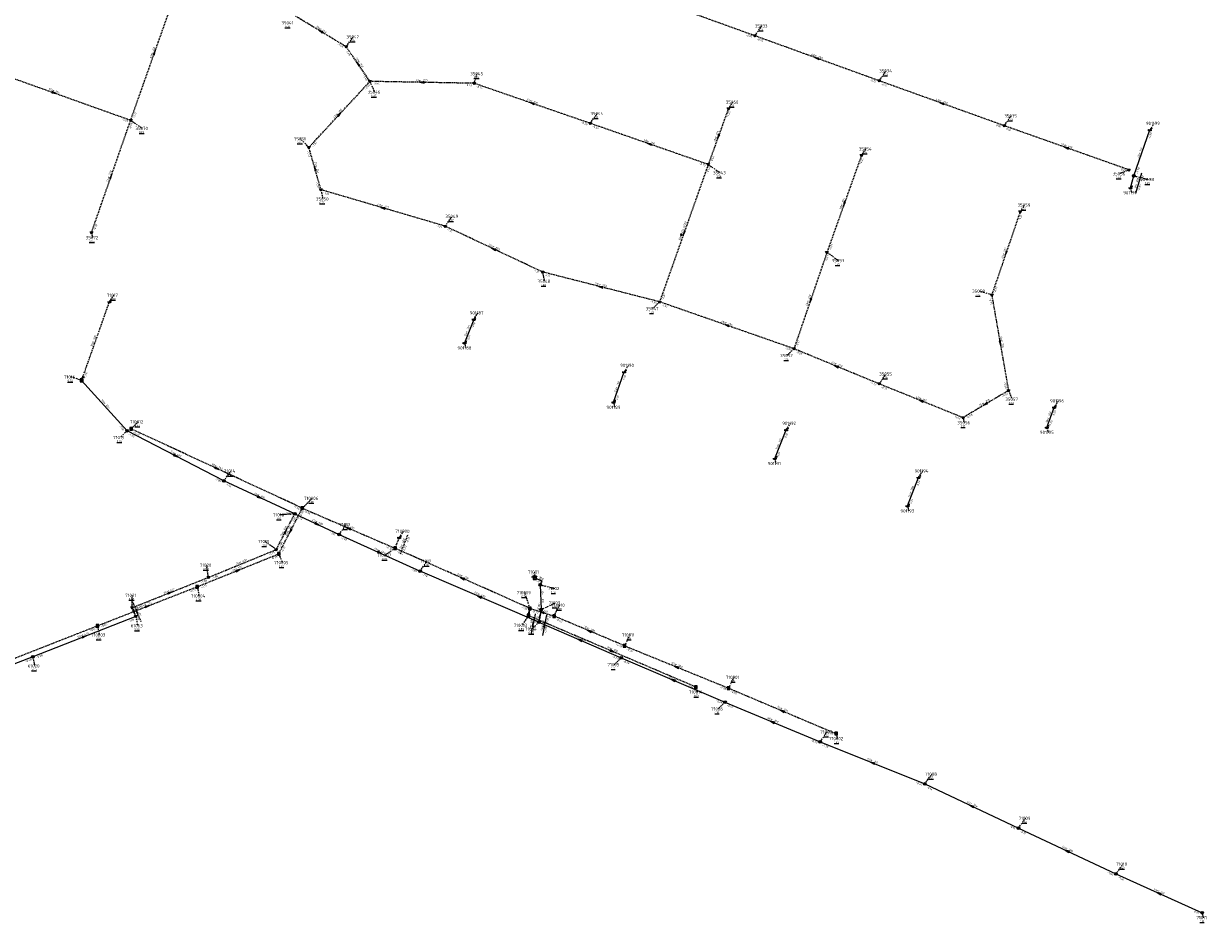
# Model space of a CAD drawing. Extents: x 188323 to 208361, y 565368 to 574910.
# Tile 35 of 256: x 199972 to 200525, y 566611 to 567030. Entities that reach past the tile are written whole.
import ezdxf

# ---------------------------------------------------------------- set-up
doc = ezdxf.new("R2010")
doc.units = 0
for name, pattern in [('BORDER', [1.75, 0.5, -0.25, 0.5, -0.25, 0, -0.25]), ('DASHDOT', [1, 0.5, -0.25, 0, -0.25]), ('DASHED', [0.75, 0.5, -0.25])]:
    doc.linetypes.add(name, pattern=pattern)
doc.layers.get('0').update_dxf_attribs({"linetype": 'CONTINUOUS'})
for name, color, linetype in [('RIO-AFM', 7, 'CONTINUOUS'), ('RIO-BOK', 7, 'CONTINUOUS'), ('RIO-DET', 7, 'CONTINUOUS'), ('RIO-KNP', 7, 'CONTINUOUS'), ('RIO-KNR', 7, 'CONTINUOUS'), ('RIO-LAG', 7, 'CONTINUOUS'), ('RIO-LAG_0B', 7, 'CONTINUOUS'), ('RIO-LAG_1B', 7, 'DASHED'), ('RIO-LAG_2B', 7, 'DASHED'), ('RIO-LAG_4', 7, 'BORDER'), ('RIO-LEN', 7, 'CONTINUOUS'), ('RIO-MVD', 1, 'CONTINUOUS'), ('RIO-VRB', 6, 'DASHDOT'), ('RIO-VRH', 7, 'CONTINUOUS')]:
    doc.layers.add(name, color=color, linetype=linetype)
doc.styles.add('RIO-TXT', font='isocp.shx')

# ---------------------------------------------------------------- blocks, each defined once
blk = doc.blocks.new('L_VHR')
blk.add_lwpolyline([(-0.5, 0), (0.5, 0), (-0.5, 0.15), (-0.5, -0.15), (0.5, 0)])
blk = doc.blocks.new('L_VKT')
blk.add_line((0.3, 0.95), (-0.3, -0.05))
blk.add_lwpolyline([(0.3, 0.15), (0.3, 0.75), (-0.3, 0.75), (-0.3, 0.15)], close=True)
blk = doc.blocks.new('K_IPD')
blk.add_lwpolyline([(-0.496027, 0.307994), (0.503973, 0.307994), (0.003973, -0.558031)], close=True)
blk.add_solid([(-0.496027, 0.307994), (0.503973, 0.307994), (0.003973, -0.558031)])
at = {"style": 'RIO-TXT', "flags": 1}
blk.add_attdef('KNOOPNAAM', (2, 2), '', height=1, dxfattribs=at)
blk = doc.blocks.new('K_IPG')
blk.add_circle((0, 0), 0.5)
for points in [[(0, 0), (-0.5, 0), (-0.433013, 0.25)], [(0, 0), (-0.433013, -0.25), (-0.5, 0)], [(0, 0), (-0.433013, 0.25), (-0.25, 0.433013)], [(0, 0), (-0.25, -0.433013), (-0.433013, -0.25)], [(0, 0), (-0.25, 0.433013), (0, 0.5)], [(0, 0), (0, -0.5), (-0.25, -0.433013)], [(0, 0), (0, 0.5), (0.25, 0.433013)], [(0, 0), (0.25, 0.433013), (0.433013, 0.25)], [(0, 0), (0.433013, 0.25), (0.5, 0)], [(0, 0), (0.5, 0), (0.433013, -0.25)], [(0, 0), (0.433013, -0.25), (0.25, -0.433013)], [(0, 0), (0.25, -0.433013), (0, -0.5)]]:
    blk.add_solid(points)
at = {"style": 'RIO-TXT', "flags": 1}
blk.add_attdef('KNOOPNAAM', (2, 2), '', height=1, dxfattribs=at)
blk = doc.blocks.new('K_IPR')
blk.add_lwpolyline([(-0.5, -0.5), (0.5, -0.5), (0.5, 0.5), (-0.5, 0.5)], close=True)
blk.add_solid([(-0.5, 0.5), (0.5, 0.5), (-0.5, -0.5), (0.5, -0.5)])
at = {"style": 'RIO-TXT', "flags": 1}
blk.add_attdef('KNOOPNAAM', (2, 2), '', height=1, dxfattribs=at)
blk = doc.blocks.new('K_UTB')
blk.add_lwpolyline([(0.5, 0.15), (0.5, -0.3), (-0.5, -0.3), (-0.5, 0.15), (-0.45, 0.15), (-0.45, -0.25), (0, -0.25), (0.45, -0.25), (0.45, 0.15)], close=True)
blk.add_lwpolyline([(0.85, 0.6), (0.55, 0.65), (0.614828, 0.459583), (0.850842, 0.598937)])
blk.add_arc((0.85, -0.25), 0.85, 90, 180)
at = {"style": 'RIO-TXT', "flags": 1}
blk.add_attdef('KNOOPNAAM', (2, 2), '', height=1, dxfattribs=at)
blk = doc.blocks.new('K_RGM')
blk.add_lwpolyline([(-0.6, 0.6), (-0.6, -0.6), (0.6, -0.6), (0.6, 0.6)], close=True)
blk.add_solid([(-0.6, 0.6), (0, 0.6), (-0.6, -0.6), (0, -0.6)])
at = {"style": 'RIO-TXT', "flags": 1}
blk.add_attdef('KNOOPNAAM', (2, 2), '', height=1, dxfattribs=at)
blk = doc.blocks.new('K_OVL')
for points in [[(0.6, 0.6), (-0.6, 0.6), (-0.6, -0.6), (0.6, -0.6)], [(1, 1.25), (0.474823, 0.983111), (0.413034, 1.369554)]]:
    blk.add_lwpolyline(points, close=True)
blk.add_arc((0.81571, 0.439293), 0.83139, 77.193131, 168.854604)
blk.add_solid([(-0.6, 0.6), (0.6, 0.6), (-0.6, -0.6), (0.6, -0.6)])
at = {"style": 'RIO-TXT', "flags": 1}
blk.add_attdef('KNOOPNAAM', (2, 2), '', height=1, dxfattribs=at)
blk = doc.blocks.new('979_06______61063_____71021_')
at = {"layer": 'RIO-LAG_2B'}
blk.add_line((0, 0), (-3.795, 9.058), dxfattribs=at)
at = {"layer": 'RIO-VRH', "xscale": 2, "yscale": 2, "zscale": 2, "rotation": 292.7157}
blk.add_blockref('L_VHR', (-1.8975, 4.529), dxfattribs=at)
at = {"layer": 'RIO-AFM', "style": 'RIO-TXT'}
blk.add_text('r 400', height=0.9, rotation=292.7157, dxfattribs=at).set_placement((-1.853, 5.7191))
at = {"layer": 'RIO-BOK', "style": 'RIO-TXT'}
for s, p in [('-1.06', (-4.5449, 7.2258)), ('-1.08', (-2.8747, 3.2417))]:
    blk.add_text(s, height=0.9, rotation=292.7157, dxfattribs=at).set_placement(p)
at = {"layer": 'RIO-LEN', "style": 'RIO-TXT'}
blk.add_text('4m', height=0.9, rotation=292.7157, dxfattribs=at).set_placement((-2.4794, 7.2131))
blk = doc.blocks.new('1068_06______710007____710008_')
at = {"layer": 'RIO-LAG_1B'}
blk.add_line((0, 0), (3.571, 9.148), dxfattribs=at)
at = {"layer": 'RIO-AFM', "style": 'RIO-TXT'}
blk.add_text('r 400', height=0.9, rotation=68.6703, dxfattribs=at).set_placement((0.9269, 3.7497))
at = {"layer": 'RIO-BOK', "style": 'RIO-TXT'}
for p in [(3.384, 4.8192), (1.8132, 0.7949)]:
    blk.add_text('-0.32', height=0.9, rotation=68.6703, dxfattribs=at).set_placement(p)
at = {"layer": 'RIO-LEN', "style": 'RIO-TXT'}
blk.add_text('5m', height=0.9, rotation=68.6703, dxfattribs=at).set_placement((0.3379, 2.2406))
blk = doc.blocks.new('1069_06______710009____710013_')
at = {"layer": 'RIO-LAG_1B'}
blk.add_line((0, 0), (-2.083, -9.598), dxfattribs=at)
at = {"layer": 'RIO-VRH', "xscale": 2, "yscale": 2, "zscale": 2, "rotation": 437.7345}
blk.add_blockref('L_VHR', (-1.0415, -4.799), dxfattribs=at)
at = {"layer": 'RIO-AFM', "style": 'RIO-TXT'}
blk.add_text('r 300', height=0.9, rotation=437.7345, dxfattribs=at).set_placement((-1.7608, -5.7484))
at = {"layer": 'RIO-BOK', "style": 'RIO-TXT'}
for s, p in [('-0.45', (0.4963, -4.3032)), ('-0.25', (-0.4184, -8.5263))]:
    blk.add_text(s, height=0.9, rotation=437.7345, dxfattribs=at).set_placement(p)
at = {"layer": 'RIO-LEN', "style": 'RIO-TXT'}
blk.add_text('3m', height=0.9, rotation=437.7345, dxfattribs=at).set_placement((-2.1037, -7.3317))
blk = doc.blocks.new('1070_06______71003_____71004_')
at = {"layer": 'RIO-LAG_0B'}
blk.add_line((0, 0), (-1.797, -9.656), dxfattribs=at)
at = {"layer": 'RIO-VRH', "xscale": 2, "yscale": 2, "zscale": 2, "rotation": 439.431}
blk.add_blockref('L_VHR', (-0.8985, -4.828), dxfattribs=at)
at = {"layer": 'RIO-AFM', "style": 'RIO-TXT'}
blk.add_text('r 300', height=0.9, rotation=439.431, dxfattribs=at).set_placement((-1.5889, -5.7985))
at = {"layer": 'RIO-BOK', "style": 'RIO-TXT'}
for s, p in [('-1.30', (0.6244, -4.2872)), ('-1.13', (-0.1649, -8.5355))]:
    blk.add_text(s, height=0.9, rotation=439.431, dxfattribs=at).set_placement(p)
at = {"layer": 'RIO-LEN', "style": 'RIO-TXT'}
blk.add_text('6m', height=0.9, rotation=439.431, dxfattribs=at).set_placement((-1.8848, -7.3913))
blk = doc.blocks.new('1361_90______901197____901198_')
at = {"layer": 'RIO-LAG'}
blk.add_line((0, 0), (2.795, 9.414), dxfattribs=at)
at = {"layer": 'RIO-AFM', "style": 'RIO-TXT'}
blk.add_text('r 300', height=0.9, rotation=73.4533, dxfattribs=at).set_placement((0.611, 3.8139))
at = {"layer": 'RIO-BOK', "style": 'RIO-TXT'}
for p in [(2.9703, 5.0846), (1.7406, 0.9433)]:
    blk.add_text('-0.90', height=0.9, rotation=73.4533, dxfattribs=at).set_placement(p)
at = {"layer": 'RIO-LEN', "style": 'RIO-TXT'}
blk.add_text('6m', height=0.9, rotation=73.4533, dxfattribs=at).set_placement((0.1498, 2.261))

msp = doc.modelspace()

# ---------------------------------------------------------------- linework, layer by layer
at = {"layer": 'RIO-LAG'}
for p, q in [((200490.368, 566959.36), (200497.84, 566980.736)), ((200488.704, 566953.728), (200490.368, 566959.36)), ((200182.208, 566892.288), (200177.936, 566881.28)), ((200247.488, 566853.568), (200252.448, 566867.776)), ((200449.776, 566841.856), (200453.12, 566851.2)), ((200322.736, 566827.328), (200328.096, 566840.704)), ((200384.704, 566805.184), (200389.808, 566818.496))]:
    msp.add_line(p, q, dxfattribs=at)
at = {"layer": 'RIO-LAG_0B'}
for p, q in [((200020.4, 566840.32), (199999.2, 566863.808)), ((200065.6, 566816.896), (200020.4, 566840.32)), ((200098.688, 566801.536), (200065.6, 566816.896)), ((200098.688, 566801.536), (200119.392, 566791.872)), ((200119.392, 566791.872), (200157.2, 566774.784)), ((200212.608, 566750.912), (200157.2, 566774.784)), ((200213.296, 566768.384), (200213.696, 566756.8)), ((200024.464, 566753.6), (199976.4, 566734.784)), ((200213.696, 566756.8), (200212.608, 566750.912)), ((200212.608, 566750.912), (200251.104, 566734.272)), ((199976.4, 566734.784), (199927.808, 566715.712)), ((200251.104, 566734.272), (200299.504, 566713.6)), ((200299.504, 566713.6), (200343.904, 566695.104)), ((200343.904, 566695.104), (200392.8, 566675.392)), ((200392.8, 566675.392), (200436.496, 566654.784)), ((200436.496, 566654.784), (200482, 566633.408)), ((200482, 566633.408), (200522.208, 566615.296))]:
    msp.add_line(p, q, dxfattribs=at)
msp.add_lwpolyline([(200210.704, 566771.584), (200213.936, 566770.24), (200213.296, 566768.384)], dxfattribs=at)
at = {"layer": 'RIO-LAG_1B'}
for p, q in [((200102.208, 566804.16), (200022.4, 566841.152)), ((200091.184, 566782.784), (200102.208, 566804.16)), ((200102.208, 566804.16), (200145.552, 566785.408)), ((200145.552, 566785.408), (200147.488, 566790.4)), ((200053.168, 566767.488), (200091.184, 566782.784)), ((200208.48, 566757.376), (200145.552, 566785.408)), ((200006.592, 566749.248), (200053.168, 566767.488)), ((200208.48, 566757.376), (200207.744, 566753.984)), ((200285.952, 566720.64), (200207.744, 566753.984)), ((200208.48, 566757.376), (200219.712, 566753.792)), ((200252.656, 566739.904), (200219.712, 566753.792)), ((199919.968, 566715.328), (200006.592, 566749.248)), ((200252.656, 566739.904), (200301.2, 566720.128)), ((200301.2, 566720.128), (200351.392, 566698.88))]:
    msp.add_line(p, q, dxfattribs=at)
at = {"layer": 'RIO-LAG_2B'}
for p, q in [((200022.096, 566985.28), (200044.4, 567048.32)), ((200313.408, 567024.704), (200262.096, 567043.2)), ((200122.704, 567019.584), (200098.896, 567033.92)), ((200371.392, 567003.712), (200313.408, 567024.704)), ((200133.792, 567003.392), (200122.704, 567019.584)), ((199950.592, 567010.816), (200022.096, 566985.28)), ((200105.296, 566972.608), (200133.792, 567003.392)), ((200182.4, 567002.496), (200133.792, 567003.392)), ((200236.608, 566983.808), (200182.4, 567002.496)), ((200429.792, 566982.72), (200371.392, 567003.712)), ((200301.104, 566990.72), (200291.696, 566964.608)), ((200003.808, 566932.8), (200022.096, 566985.28)), ((200291.696, 566964.608), (200236.608, 566983.808)), ((200488, 566962.112), (200429.792, 566982.72)), ((200110.896, 566952.832), (200105.296, 566972.608)), ((200291.696, 566964.608), (200268.992, 566900.48)), ((200363.2, 566968.832), (200347.104, 566923.584)), ((200168.896, 566935.808), (200110.896, 566952.832)), ((200437.296, 566942.592), (200424, 566903.68)), ((200214.304, 566914.432), (200168.896, 566935.808)), ((200347.104, 566923.584), (200331.696, 566878.592)), ((200268.992, 566900.48), (200214.304, 566914.432)), ((200424, 566903.68), (200431.808, 566859.072)), ((200331.696, 566878.592), (200268.992, 566900.48)), ((200371.392, 566862.208), (200331.696, 566878.592)), ((200410.592, 566846.4), (200371.392, 566862.208)), ((200431.808, 566859.072), (200410.592, 566846.4)), ((200090.064, 566784.832), (200098.688, 566801.536)), ((200058.416, 566771.84), (200090.064, 566784.832)), ((200022.752, 566757.696), (200058.416, 566771.84)), ((200024.464, 566753.6), (200022.752, 566757.696))]:
    msp.add_line(p, q, dxfattribs=at)
at = {"layer": 'RIO-LAG_4'}
msp.add_line((199999.2, 566863.808), (200012.192, 566900.48), dxfattribs=at)
at = {"layer": 'RIO-VRB'}
for p, q in [((200313.4, 567024.7), (200316.6618, 567029.288)), ((200122.7, 567019.6), (200125.9618, 567024.188)), ((200371.4, 567003.7), (200374.6618, 567008.288)), ((200133.8, 567003.4), (200135.8771, 566998.3911)), ((200182.4, 567002.5), (200183.7933, 567007.0294)), ((200301.1, 566990.7), (200303.0764, 566993.7558)), ((200236.6, 566983.8), (200239.8618, 566988.388)), ((200429.8, 566982.7), (200433.0618, 566987.288)), ((200022.1, 566985.3), (200027.5194, 566981.4519)), ((200497.84, 566980.75), (200499.8164, 566983.8058)), ((200105.3, 566972.6), (200101.4115, 566976.5612)), ((200363.2, 566968.8), (200365.1764, 566971.8558)), ((200291.7, 566964.6), (200297.1194, 566960.7519)), ((200488, 566962.1), (200483.6059, 566960.2609)), ((200490.37, 566959.33), (200497.0182, 566957.61)), ((200110.9, 566952.8), (200111.7806, 566948.502)), ((200488.71, 566953.74), (200489.2435, 566951.4116)), ((200437.3, 566942.6), (200439.2764, 566945.6558)), ((200168.9, 566935.8), (200172.1618, 566940.388)), ((200003.8, 566932.8), (200004.3335, 566930.4716)), ((200347.1, 566923.6), (200352.5194, 566919.7519)), ((200214.3, 566914.4), (200215.1806, 566910.102)), ((200012.2, 566900.5), (200014.1764, 566903.5558)), ((200424, 566903.7), (200418.017, 566905.4531)), ((200269, 566900.5), (200265.7394, 566897.311)), ((200182.21, 566892.27), (200184.1864, 566895.3258)), ((200177.94, 566881.3), (200178.4735, 566878.9716)), ((200331.7, 566878.6), (200328.4394, 566875.411)), ((200252.45, 566867.76), (200254.4264, 566870.8158)), ((199999.2, 566863.8), (199994.2018, 566865.3798)), ((200371.4, 566862.2), (200374.6618, 566866.788)), ((200431.8, 566859.1), (200433.5352, 566855.0308)), ((200247.48, 566853.58), (200248.0135, 566851.2516)), ((200453.12, 566851.18), (200455.0964, 566854.2358)), ((200022.4, 566841.14), (200025.5214, 566844.4596)), ((200328.09, 566840.72), (200330.0664, 566843.7758)), ((200410.6, 566846.4), (200411.1335, 566844.0716)), ((200449.78, 566841.87), (200450.3135, 566839.5416)), ((200020.4, 566840.3), (200017.1394, 566837.111)), ((200322.74, 566827.31), (200323.2735, 566824.9816)), ((200065.6, 566816.9), (200068.8618, 566821.488)), ((200389.81, 566818.47), (200391.7864, 566821.5258)), ((200102.2, 566804.14), (200106.8534, 566808.7453)), ((200384.71, 566805.19), (200385.2435, 566802.8616)), ((200098.69, 566801.53), (200091.7229, 566800.9991)), ((200119.4, 566791.9), (200122.6618, 566796.488)), ((200147.49, 566790.39), (200149.4664, 566793.4458)), ((200090.06, 566784.86), (200084.7981, 566788.5961)), ((200091.19, 566782.81), (200092.9252, 566778.7408)), ((200145.55, 566785.42), (200140.8978, 566782.2133)), ((200058.42, 566771.84), (200057.5379, 566777.5377)), ((200157.2, 566774.8), (200160.4618, 566779.388)), ((200210.7, 566771.6), (200210.6997, 566774.375)), ((200053.17, 566767.47), (200054.0506, 566763.172)), ((200208.48, 566757.37), (200206.0589, 566764.7179)), ((200213.3, 566768.4), (200219.9482, 566766.68)), ((200022.75, 566757.69), (200022.7492, 566763.465)), ((200213.7, 566756.8), (200220.3482, 566759.92)), ((200024.47, 566753.58), (200025.3506, 566749.282)), ((200207.75, 566754.01), (200204.7147, 566749.4476)), ((200219.71, 566753.78), (200222.247, 566758.8753)), ((200006.6, 566749.26), (200007.4806, 566744.962)), ((200212.6, 566750.9), (200209.3394, 566747.711)), ((200252.66, 566739.88), (200255.197, 566744.9753)), ((199976.4, 566734.8), (199977.2806, 566730.502)), ((200251.1, 566734.3), (200247.8394, 566731.111)), ((200285.96, 566720.63), (200286.4935, 566718.3016)), ((200301.2, 566720.1), (200303.737, 566725.1953)), ((200299.5, 566713.6), (200296.2394, 566710.411)), ((200343.9, 566695.1), (200347.1618, 566699.688)), ((200351.4, 566698.9), (200351.9335, 566696.5716)), ((200392.8, 566675.4), (200396.0618, 566679.988)), ((200436.5, 566654.8), (200439.7618, 566659.388)), ((200482, 566633.4), (200485.2618, 566637.988)), ((200522.2, 566615.3), (200522.7335, 566612.9716))]:
    msp.add_line(p, q, dxfattribs=at)

# ---------------------------------------------------------------- block references
at = {"layer": 'RIO-AFM', "xscale": 0.9, "yscale": 0.9, "zscale": 0.9, "rotation": 430.4921}
msp.add_blockref('L_VKT', (200279.4983, 566931.7053), dxfattribs=at)
at = {"layer": 'RIO-DET'}
for name, p in [('1361_90______901197____901198_', (200491.216, 566951.232)), ('1068_06______710007____710008_', (200148.048, 566782.912)), ('979_06______61063_____71021_', (200026.976, 566751.104)), ('1069_06______710009____710013_', (200210.976, 566754.88)), ('1070_06______71003_____71004_', (200216.192, 566754.304))]:
    msp.add_blockref(name, p, dxfattribs=at)
at = {"layer": 'RIO-KNP', "xscale": 1.25, "yscale": 1.25, "zscale": 1.25}
for name, p in [('K_IPD', (200313.408, 567024.704)), ('K_IPD', (200122.704, 567019.584)), ('K_IPD', (200133.792, 567003.392)), ('K_IPD', (200182.4, 567002.496)), ('K_IPD', (200371.392, 567003.712)), ('K_IPD', (200022.096, 566985.28)), ('K_IPD', (200301.104, 566990.72)), ('K_IPD', (200236.608, 566983.808)), ('K_IPD', (200429.792, 566982.72)), ('K_UTB', (200497.84, 566980.736)), ('K_IPD', (200105.296, 566972.608)), ('K_IPD', (200363.2, 566968.832)), ('K_IPD', (200291.696, 566964.608)), ('K_IPD', (200488, 566962.112)), ('K_IPG', (200490.368, 566959.36)), ('K_IPD', (200110.896, 566952.832)), ('K_UTB', (200488.704, 566953.728)), ('K_IPD', (200437.296, 566942.592)), ('K_IPD', (200168.896, 566935.808)), ('K_IPD', (200003.808, 566932.8)), ('K_IPD', (200347.104, 566923.584)), ('K_IPD', (200214.304, 566914.432)), ('K_IPD', (200424, 566903.68)), ('K_UTB', (200012.192, 566900.48)), ('K_IPD', (200268.992, 566900.48)), ('K_UTB', (200182.208, 566892.288)), ('K_UTB', (200177.936, 566881.28)), ('K_IPD', (200331.696, 566878.592)), ('K_OVL', (199999.2, 566863.808)), ('K_UTB', (200252.448, 566867.776)), ('K_IPD', (200371.392, 566862.208)), ('K_IPD', (200431.808, 566859.072)), ('K_UTB', (200247.488, 566853.568)), ('K_UTB', (200453.12, 566851.2)), ('K_IPD', (200410.592, 566846.4)), ('K_UTB', (200449.776, 566841.856)), ('K_IPG', (200020.4, 566840.32)), ('K_IPR', (200022.4, 566841.152)), ('K_UTB', (200328.096, 566840.704)), ('K_UTB', (200322.736, 566827.328)), ('K_IPG', (200065.6, 566816.896)), ('K_UTB', (200389.808, 566818.496)), ('K_IPR', (200102.208, 566804.16)), ('K_UTB', (200384.704, 566805.184)), ('K_IPG', (200098.688, 566801.536)), ('K_IPG', (200119.392, 566791.872)), ('K_UTB', (200147.488, 566790.4)), ('K_IPD', (200090.064, 566784.832)), ('K_IPR', (200091.184, 566782.784)), ('K_IPR', (200145.552, 566785.408)), ('K_IPD', (200058.416, 566771.84)), ('K_IPG', (200157.2, 566774.784)), ('K_RGM', (200210.704, 566771.584)), ('K_IPR', (200053.168, 566767.488)), ('K_IPG', (200213.296, 566768.384)), ('K_IPD', (200022.752, 566757.696)), ('K_IPD', (200024.464, 566753.6)), ('K_IPR', (200207.744, 566753.984)), ('K_IPR', (200208.48, 566757.376)), ('K_IPG', (200213.696, 566756.8)), ('K_IPR', (200219.712, 566753.792)), ('K_IPR', (200006.592, 566749.248)), ('K_IPG', (200212.608, 566750.912)), ('K_IPR', (200252.656, 566739.904)), ('K_IPG', (199976.4, 566734.784)), ('K_IPG', (200251.104, 566734.272)), ('K_IPR', (200285.952, 566720.64)), ('K_IPR', (200301.2, 566720.128)), ('K_IPG', (200299.504, 566713.6)), ('K_IPR', (200351.392, 566698.88)), ('K_IPG', (200343.904, 566695.104)), ('K_IPG', (200392.8, 566675.392)), ('K_IPG', (200436.496, 566654.784)), ('K_IPG', (200482, 566633.408)), ('K_IPG', (200522.208, 566615.296))]:
    msp.add_blockref(name, p, dxfattribs=at)
at = {"layer": 'RIO-VRH', "xscale": 2, "yscale": 2, "zscale": 2}
for p, rotation in [((200110.8, 567026.75), 149.004), ((200033.25, 567016.8), 70.5005), ((200342.4, 567014.2), 160.0983), ((200128.25, 567011.5), 124.424), ((200158.1, 567002.95), 178.9392), ((199986.35, 566998.05), 340.3735), ((200209.5, 566993.15), 160.9665), ((200400.6, 566993.2), 160.224), ((200119.55, 566988), 47.2164), ((200264.15, 566974.2), 160.7907), ((200296.4, 566977.65), 250.1863), ((200458.9, 566972.4), 160.5105), ((200108.1, 566962.7), 105.7999), ((200012.95, 566959.05), 70.7758), ((200355.15, 566946.2), 250.3873), ((200139.9, 566944.3), 163.6656), ((200280.35, 566932.55), 250.4921), ((200191.6, 566925.1), 154.765), ((200430.65, 566923.15), 251.1172), ((200241.65, 566907.45), 165.7436), ((200339.4, 566901.1), 251.1007), ((200300.35, 566889.55), 160.7485), ((200427.9, 566881.4), 279.9281), ((200351.55, 566870.4), 157.5568), ((200391, 566854.3), 158.0498), ((200421.2, 566852.75), 210.9209), ((200043, 566828.6), 332.6322), ((200062.3, 566822.64), 335.1273), ((200082.145, 566809.215), 335.0881), ((200094.375, 566793.195), 62.6232), ((200096.695, 566793.475), 242.692), ((200109.045, 566796.715), 335.0644), ((200123.875, 566794.78), 516.646), ((200138.3, 566783.35), 335.6614), ((200072.18, 566775.14), 21.9705), ((200177.015, 566771.395), 155.9783), ((200040.585, 566764.765), 21.6356), ((200029.885, 566758.365), 21.3545), ((200184.9, 566762.85), 156.6666), ((200023.61, 566755.635), 292.7157), ((200208.115, 566755.69), 437.7345), ((200213.15, 566753.85), 439.431), ((200214.095, 566755.575), 522.2738), ((200000.435, 566744.19), 381.3375), ((200231.85, 566742.6), 516.6782), ((200236.185, 566746.83), 157.1298), ((200246.855, 566737.32), 336.8896), ((200276.93, 566729.99), 517.8314), ((200275.3, 566723.95), 516.8466), ((200326.3, 566709.5), 517.1074), ((200321.7, 566704.35), 517.3824), ((200368.35, 566685.25), 518.0596), ((200414.65, 566665.1), 514.7635), ((200459.25, 566644.1), 514.8135), ((200502.1, 566624.35), 515.7628)]:
    msp.add_blockref('L_VHR', p, dxfattribs=dict(at, rotation=rotation))

# ---------------------------------------------------------------- texts
at = {"layer": 'RIO-AFM', "style": 'RIO-TXT'}
for s, rotation, p in [('r 250', 329.004, (200110.367, 567027.6031)), ('r 250', 70.5005, (200032.5084, 567016.2032)), ('r 250', 340.0983, (200341.8145, 567014.964)), ('r 250', 304.424, (200128.2089, 567012.4546)), ('r 250', 358.9392, (200157.2993, 567003.4798)), ('r 250', 340.3735, (199985.7626, 566998.8153)), ('r 250', 340.9666, (200208.9028, 566993.9037)), ('r 250', 340.224, (200400.0128, 566993.9629)), ('r 250', 47.2164, (200118.6326, 566987.7448)), ('r 250', 340.7907, (200263.5551, 566974.9558)), ('r 250', 430.1863, (200295.6472, 566977.0599)), ('r 250', 340.5104, (200458.3093, 566973.1597)), ('r 300', 70.7672, (200493.3662, 566969.4398)), ('r 250', 285.7999, (200108.3663, 566963.6177)), ('r 250', 70.7758, (200012.2113, 566958.4498)), ('r 250', 430.3873, (200354.3931, 566945.6091)), ('r 250', 343.6656, (200139.2683, 566945.0256)), ('250/2580', 430.4921, (200279.7682, 566932.469)), ('r 250', 334.765, (200191.0865, 566925.9118)), ('r 250', 431.1172, (200429.9028, 566922.5487)), ('r 250', 345.7436, (200240.9919, 566908.151)), ('r 250', 431.1007, (200338.6508, 566900.4999)), ('r 300', 428.7249, (200179.312, 566886.2121)), ('r 250', 340.7485, (200299.7564, 566890.3087)), ('r 600', 70.4875, (200004.9582, 566881.5533)), ('r 250', 279.9281, (200428.2665, 566882.2871)), ('r 250', 337.5568, (200350.997, 566871.1836)), ('r 300', 70.6776, (200249.2251, 566860.0707)), ('r 600', 312.0593, (200009.6354, 566852.9931)), ('r 250', 338.0497, (200390.44, 566855.0787)), ('r 250', 390.9209, (200420.2438, 566852.7686)), ('r 250', 70.2573, (200450.7057, 566845.931)), ('r 300', 68.2433, (200324.6503, 566833.4476)), ('r 600', 332.6322, (200042.5171, 566829.4306)), ('r 250', 335.1273, (200061.7866, 566823.4594)), ('r 600', 335.0881, (200081.6253, 566810.0199)), ('r 300', 68.9844, (200386.5028, 566811.2529)), ('r 600', 335.0644, (200108.5237, 566797.5162)), ('r 600', 62.6232, (200093.5585, 566792.7054)), ('r 315', 62.6921, (200095.879, 566792.9842)), ('r 400', 336.646, (200123.335, 566795.5736)), ('r 400', 335.6614, (200137.7726, 566784.1512)), ('r 315', 21.9705, (200071.2414, 566775.3005)), ('r 600', 22.3651, (200073.3007, 566778.5041)), ('r 250', 335.9783, (200176.487, 566772.2011)), ('r 300', 337.6844, (200211.5105, 566771.8082)), ('r 600', 21.6356, (200039.6477, 566764.9311)), ('r 315', 21.3545, (200028.9483, 566758.5356)), ('r 400', 336.6666, (200184.3612, 566763.6472)), ('r 300', 271.9838, (200213.9749, 566763.4275)), ('r 250', 342.2738, (200213.4761, 566756.3012)), ('r 300', 337.1298, (200235.6366, 566747.6158)), ('r 400', 381.3375, (199999.4925, 566744.3756)), ('r 300', 336.6782, (200231.3089, 566743.3917)), ('r 300', 336.8896, (200246.3162, 566738.1223)), ('r 300', 337.8314, (200276.3742, 566730.7738)), ('r 300', 336.8466, (200274.7577, 566724.7433)), ('r 300', 337.1075, (200325.7542, 566710.2914)), ('r 300', 337.3824, (200321.1501, 566705.1368)), ('r 315', 338.0595, (200367.7913, 566686.0316)), ('r 300', 334.7635, (200414.1366, 566665.9111)), ('r 300', 334.8135, (200458.736, 566644.9113)), ('r 300', 335.7628, (200501.5716, 566625.151))]:
    msp.add_text(s, height=0.9, rotation=rotation, dxfattribs=at).set_placement(p)
at = {"layer": 'RIO-BOK', "style": 'RIO-TXT'}
for s, rotation, p in [('-0.35', 340.1715, (200309.0789, 567024.804)), ('-1.49', 329.004, (200118.4723, 567020.5244)), ('-0.35', 340.0983, (200314.2407, 567022.9076)), ('-1.49', 304.424, (200122.3375, 567017.6537)), ('-1.45', 304.424, (200130.3356, 567005.9967)), ('-0.89', 358.9392, (200135.1745, 567001.9752)), ('-0.15', 340.0983, (200367.0807, 567003.8138)), ('-0.15', 340.224, (200372.2446, 567001.9095)), ('-1.45', 47.2164, (200132.0422, 566999.439)), ('-0.73', 358.9392, (200178.2756, 567001.2044)), ('-0.73', 340.9666, (200183.2678, 567000.7206)), ('-0.94', 340.3735, (200017.7837, 566985.4013)), ('-2.12', 70.5005, (200023.8868, 566986.1524)), ('-0.35', 430.1863, (200301.014, 566986.3737)), ('-0.89', 70.7758, (200022.0724, 566980.9674)), ('-0.54', 340.9666, (200232.279, 566983.8456)), ('-0.54', 340.7907, (200237.4623, 566982.0179)), ('0.06', 340.224, (200425.9886, 566982.6222)), ('0.06', 340.5104, (200430.6536, 566980.9137)), ('-1.37', 47.2164, (200107.2783, 566972.6766)), ('-0.90', 70.7672, (200497.8117, 566976.4173)), ('-1.37', 285.7999, (200104.3349, 566970.8714)), ('-0.35', 340.7907, (200287.3792, 566964.6595)), ('-0.44', 430.1863, (200293.491, 566965.4437)), ('-0.25', 430.3873, (200363.1169, 566964.4772)), ('-0.44', 430.4921, (200291.6128, 566960.2813)), ('0.27', 340.5104, (200484.1897, 566962.0027)), ('-0.90', 70.7672, (200492.1529, 566960.1907)), ('-1.33', 285.7999, (200108.4471, 566956.3671)), ('-1.33', 343.6656, (200111.8506, 566951.0634)), ('-0.70', 70.7758, (200005.5827, 566933.661)), ('-1.21', 343.6656, (200164.5824, 566935.6438)), ('-0.21', 431.1172, (200437.276, 566938.275)), ('-1.21', 334.765, (200169.5704, 566933.9372)), ('-0.41', 430.3873, (200348.888, 566924.45)), ('-0.41', 431.1007, (200347.0712, 566919.2769)), ('-1.11', 334.765, (200210.0067, 566914.9083)), ('-1.11', 345.7436, (200215.3129, 566912.699)), ('-0.67', 430.4921, (200270.7864, 566901.3533)), ('-0.35', 431.1172, (200425.777, 566904.5727)), ('-1.00', 345.7436, (200264.6898, 566900.185)), ('-1.00', 340.7485, (200269.861, 566898.7173)), ('-0.35', 279.9281, (200422.8631, 566902.0792)), ('-0.10', 428.7249, (200182.0229, 566887.9431)), ('-0.10', 428.7249, (200179.7519, 566882.0978)), ('-0.57', 431.1007, (200333.4773, 566879.4722)), ('-0.87', 340.7485, (200327.3807, 566878.6675)), ('-0.87', 337.5568, (200332.4604, 566876.7721)), ('-0.96', 70.4875, (200000.987, 566864.652)), ('0.00', 70.6776, (200252.5934, 566863.9364)), ('-0.72', 337.5568, (200367.086, 566862.494)), ('-0.72', 338.0497, (200372.1761, 566860.3787)), ('-0.50', 279.9281, (200429.7403, 566862.9023)), ('0.00', 70.6776, (200249.2642, 566854.4379)), ('-0.50', 390.9209, (200428.9953, 566855.8031)), ('-0.58', 390.9209, (200412.5206, 566845.9196)), ('0.55', 70.2573, (200453.2352, 566847.3552)), ('-1.00', 312.0593, (200016.6272, 566842.4181)), ('-0.58', 338.0497, (200406.2832, 566846.6566)), ('0.55', 70.2573, (200451.5704, 566842.7148)), ('-1.00', 332.6322, (200021.0006, 566838.4136)), ('-0.49', 335.1273, (200023.0822, 566839.2815)), ('0.10', 68.2433, (200328.0708, 566836.8937)), ('0.10', 68.2433, (200324.559, 566828.0914)), ('-1.05', 332.6322, (200061.3287, 566817.5682)), ('-1.05', 335.0881, (200066.2809, 566815.041)), ('0.20', 68.9844, (200389.8403, 566814.6439)), ('-0.56', 335.1273, (200097.914, 566804.6427)), ('0.20', 68.9844, (200386.5188, 566805.9948)), ('-1.09', 335.0881, (200094.3907, 566802.006)), ('-1.10', 62.6232, (200098.048, 566797.2448)), ('-1.09', 335.0644, (200099.3702, 566799.6708)), ('-0.30', 62.6921, (200101.5629, 566799.8535)), ('-0.56', 336.646, (200102.9312, 566802.3002)), ('-1.11', 335.0644, (200115.0972, 566792.3699)), ('-1.09', 62.6232, (200091.9468, 566785.4594)), ('-1.09', 335.6614, (200120.0995, 566790.0479)), ('-1.09', 22.3651, (200086.8009, 566782.0049)), ('-0.76', 21.9705, (200087.9105, 566779.9772)), ('-0.31', 62.6921, (200093.0761, 566783.4117)), ('-0.53', 336.646, (200141.2421, 566785.7851)), ('-0.53', 335.9783, (200146.2597, 566783.5718)), ('-1.19', 335.6614, (200152.8969, 566775.2361)), ('-1.09', 21.6356, (200055.1249, 566769.0267)), ('-1.09', 22.3651, (200060.2472, 566771.078)), ('-1.19', 336.6666, (200157.9319, 566772.9605)), ('-1.32', 337.6844, (200211.4644, 566769.7738)), ('-1.32', 251.0995, (200213.3025, 566772.7329)), ('-0.71', 21.3545, (200049.8605, 566764.6727)), ('-0.71', 21.9705, (200054.9919, 566766.6954)), ('-1.30', 271.9838, (200212.1643, 566760.8497)), ('-1.06', 21.6356, (200024.5674, 566756.9048)), ('-0.52', 335.9783, (200204.1822, 566757.7979)), ('-0.52', 342.2738, (200209.3881, 566755.6108)), ('-0.43', 342.2738, (200215.3797, 566753.6996)), ('-0.65', 21.4036, (200003.293, 566746.4599)), ('-0.65', 21.3545, (200008.4135, 566748.4659)), ('-1.06', 381.3375, (200021.15, 566750.8122)), ('-1.13', 336.6666, (200208.2951, 566751.2713)), ('-0.05', 336.8896, (200208.489, 566752.1734)), ('-0.70', 336.6782, (200213.3322, 566749.0607)), ('-0.43', 337.1298, (200220.4567, 566751.9465)), ('-0.38', 337.1298, (200248.3458, 566740.2023)), ('-0.38', 337.8314, (200253.4291, 566738.0558)), ('-0.98', 381.4529, (199973.0852, 566732.0258)), ('-0.98', 381.3375, (199978.2138, 566734.0065)), ('-0.58', 336.6782, (200246.7906, 566734.6596)), ('-0.58', 336.8466, (200251.8377, 566732.4628)), ('-0.18', 336.8896, (200281.6598, 566720.9989)), ('-0.28', 337.8314, (200296.8866, 566720.379)), ('-0.28', 337.1075, (200301.946, 566718.2662)), ('-0.41', 336.8466, (200295.1918, 566713.9534)), ('-0.41', 337.3824, (200300.2548, 566711.7698)), ('0.01', 337.1075, (200347.5881, 566699.0251)), ('-0.39', 337.3824, (200339.5883, 566695.4101)), ('-0.39', 338.0595, (200344.6764, 566693.2788)), ('-0.14', 338.0595, (200388.4859, 566675.6619)), ('-0.14', 334.7635, (200393.4704, 566673.5372)), ('-0.11', 334.7635, (200432.207, 566655.3069)), ('-0.11', 334.8135, (200437.172, 566652.9378)), ('-0.06', 334.8135, (200477.7068, 566633.9044)), ('-0.06', 335.7628, (200482.7028, 566631.5492)), ('0.07', 335.7628, (200518.3895, 566615.5085))]:
    msp.add_text(s, height=0.9, rotation=rotation, dxfattribs=at).set_placement(p)
at = {"layer": 'RIO-KNR', "style": 'RIO-TXT'}
for s, p in [('35041', (200092.4519, 567029.961)), ('35033', (200313.4743, 567028.538)), ('35042', (200122.7743, 567023.438)), ('35045', (200180.6058, 567006.2794)), ('35034', (200371.4743, 567007.538)), ('35046', (200132.6896, 566997.6411)), ('35060', (200299.8889, 566993.0058)), ('35044', (200236.6743, 566987.638)), ('35035', (200429.8743, 566986.538)), ('35070', (200024.3319, 566980.7019)), ('901199', (200495.9914, 566983.0558)), ('35051', (200098.224, 566975.8112)), ('35054', (200361.9889, 566971.1058)), ('35043', (200293.9319, 566960.0019)), ('35036', (200480.4184, 566959.5109)), ('901198', (200493.1932, 566956.86)), ('35050', (200108.5931, 566947.752)), ('901197', (200485.4185, 566950.6616)), ('35059', (200436.0889, 566944.9058)), ('35049', (200168.9743, 566939.638)), ('35072', (200001.146, 566929.7216)), ('35053', (200349.3319, 566919.0019)), ('35048', (200211.9931, 566909.352)), ('71017', (200010.9889, 566902.8058)), ('35058', (200414.8295, 566904.7031)), ('35047', (200262.5519, 566896.561)), ('901187', (200180.3614, 566894.5758)), ('901188', (200174.6485, 566878.2216)), ('35052', (200325.2519, 566874.661)), ('901190', (200250.6014, 566870.0658)), ('71016', (199991.0143, 566864.6298)), ('35055', (200371.4743, 566866.038)), ('35057', (200430.3477, 566854.2808)), ('901196', (200451.2714, 566853.4858)), ('901189', (200244.1885, 566850.5016)), ('710012', (200021.6964, 566843.7096)), ('901192', (200326.2414, 566843.0258)), ('35056', (200407.946, 566843.3216)), ('71015', (200013.9519, 566836.361)), ('901195', (200446.4885, 566838.7916)), ('901191', (200319.4485, 566824.2316)), ('71014', (200065.6743, 566820.738)), ('901194', (200387.9614, 566820.7758)), ('710006', (200103.0284, 566807.9953)), ('901193', (200381.4185, 566802.1116)), ('71018', (200088.5354, 566800.2491)), ('71013', (200119.4743, 566795.738)), ('710008', (200145.6414, 566792.6958)), ('71019', (200081.6106, 566787.8461)), ('710007', (200137.0728, 566781.4633)), ('71020', (200054.3504, 566776.7877)), ('710005', (200089.1002, 566777.9908)), ('71012', (200157.2743, 566778.638)), ('71001', (200207.5122, 566773.625)), ('710009', (200202.2339, 566763.9679)), ('71002', (200216.7607, 566765.93)), ('71021', (200019.5617, 566762.715)), ('710004', (200050.2256, 566762.422)), ('71003', (200217.1607, 566759.17)), ('710010', (200218.422, 566758.1253)), ('61063', (200022.1631, 566748.532)), ('710013', (200200.8897, 566748.6976)), ('71004', (200206.1519, 566746.961)), ('710003', (200003.6556, 566744.212)), ('710011', (200251.372, 566744.2253)), ('61020', (199974.0931, 566729.752)), ('71005', (200244.6519, 566730.361)), ('710001', (200299.912, 566724.4453)), ('710014', (200282.6685, 566717.5516)), ('71006', (200293.0519, 566709.661)), ('71007', (200343.9743, 566698.938)), ('710002', (200348.1085, 566695.8216)), ('71008', (200392.8743, 566679.238)), ('71009', (200436.5743, 566658.638)), ('71010', (200482.0743, 566637.238)), ('71011', (200519.546, 566612.2216))]:
    msp.add_text(s, height=1.5, dxfattribs=at).set_placement(p)
at = {"layer": 'RIO-LEN', "style": 'RIO-TXT'}
for s, rotation, p in [('28m', 329.004, (200108.5148, 567028.7144)), ('67m', 70.5005, (200031.7876, 567014.167)), ('20m', 304.424, (200126.9869, 567014.2357)), ('62m', 340.0983, (200339.7831, 567015.6981)), ('49m', 358.9392, (200155.1396, 567003.5184)), ('76m', 340.3735, (199983.7277, 566999.5396)), ('57m', 340.9666, (200206.8605, 566994.6069)), ('62m', 340.224, (200397.9797, 566994.6925)), ('42m', 47.2164, (200117.1656, 566986.1594)), ('58m', 340.7907, (200261.515, 566975.6653)), ('28m', 430.1863, (200294.9166, 566975.0272)), ('62m', 340.5104, (200456.2726, 566973.8791)), ('23m', 70.7672, (200492.6549, 566967.4003)), ('21m', 285.7999, (200107.7771, 566965.6958)), ('56m', 70.7758, (200011.5003, 566956.4101)), ('60m', 343.6656, (200137.1951, 566945.6318)), ('48m', 430.3873, (200353.6697, 566943.5738)), ('68m', 430.4921, (200278.5986, 566929.1596)), ('50m', 334.765, (200189.1321, 566926.8316)), ('41m', 431.1172, (200429.2053, 566920.5045)), ('56m', 345.7436, (200238.8981, 566908.6817)), ('48m', 431.1007, (200337.9527, 566898.4558)), ('66m', 340.7485, (200297.7168, 566891.0197)), ('12m', 428.7249, (200178.5298, 566884.1987)), ('39m', 70.4875, (200004.237, 566879.5173)), ('45m', 279.9281, (200427.893, 566884.4146)), ('43m', 337.5568, (200349.0001, 566872.007)), ('15m', 70.6776, (200248.5107, 566858.0323)), ('32m', 312.0593, (200008.1876, 566854.596)), ('42m', 338.0497, (200388.4361, 566855.8849)), ('25m', 390.9209, (200418.3916, 566851.6574)), ('10m', 70.2573, (200449.9763, 566843.8979)), ('51m', 332.6322, (200040.5983, 566830.4224)), ('14m', 68.2433, (200323.8499, 566831.4414)), ('88m', 335.1273, (200059.8264, 566824.3667)), ('36m', 335.0881, (200079.6657, 566810.9286)), ('14m', 68.9844, (200385.7284, 566809.2365)), ('23m', 335.0644, (200106.5646, 566798.4257)), ('19m', 62.6232, (200092.5655, 566790.7872)), ('24m', 62.6921, (200094.8883, 566791.0648)), ('47m', 336.646, (200121.3514, 566796.4286)), ('41m', 335.6614, (200135.8041, 566785.0403)), ('41m', 21.9705, (200069.2383, 566774.4923)), ('34m', 22.3651, (200071.3032, 566777.6822)), ('69m', 335.9783, (200174.5136, 566773.0792)), ('5m', 337.6844, (200210.0115, 566772.4225)), ('38m', 21.6356, (200037.6399, 566764.1346)), ('60m', 336.6666, (200182.3774, 566764.5016)), ('12m', 271.9838, (200213.8991, 566765.5862)), ('50m', 21.3545, (200026.9366, 566757.749)), ('12m', 342.2738, (200211.4182, 566756.9576)), ('36m', 337.1298, (200233.6459, 566748.454)), ('52m', 381.3375, (199997.4811, 566743.5883)), ('42m', 336.6782, (200229.3249, 566744.2457)), ('85m', 336.8896, (200244.3291, 566738.969)), ('52m', 337.8314, (200274.3734, 566731.5876)), ('53m', 336.8466, (200272.7711, 566725.5915)), ('54m', 337.1075, (200323.7638, 566711.1305)), ('48m', 337.3824, (200319.1557, 566705.9663)), ('53m', 338.0595, (200365.7873, 566686.8375)), ('48m', 334.7635, (200412.1822, 566666.8309)), ('50m', 334.8135, (200456.7808, 566645.8294)), ('44m', 335.7628, (200499.6015, 566626.0366))]:
    msp.add_text(s, height=0.9, rotation=rotation, dxfattribs=at).set_placement(p)
at = {"layer": 'RIO-MVD', "style": 'RIO-TXT'}
for s, p in [('%%U0.76', (200094.1094, 567028.561)), ('%%U1.26', (200315.1318, 567027.138)), ('%%U0.85', (200124.4318, 567022.038)), ('%%U0.83', (200182.2633, 567004.8794)), ('%%U1.40', (200373.1318, 567006.138)), ('%%U0.85', (200134.3471, 566996.2411)), ('%%U1.23', (200301.5464, 566991.6058)), ('%%U1.01', (200238.3318, 566986.238)), ('%%U1.70', (200431.5318, 566985.138)), ('%%U0.85', (200025.9894, 566979.3019)), ('%%U0.87', (200099.8815, 566974.4112)), ('%%U1.25', (200363.6464, 566969.7058)), ('%%U1.24', (200295.5894, 566958.6019)), ('%%U2.00', (200482.0759, 566958.1109)), ('%%U1.89', (200495.4882, 566955.46)), ('%%U0.79', (200110.2506, 566946.352)), ('%%U1.35', (200437.7464, 566943.5058)), ('%%U1.07', (200170.6318, 566938.238)), ('%%U0.85', (200002.8035, 566928.3216)), ('%%U1.22', (200350.9894, 566917.6019)), ('%%U1.08', (200213.6506, 566907.952)), ('%%U1.14', (200416.487, 566903.3031)), ('%%U0.80', (200012.6464, 566901.4058)), ('%%U1.21', (200264.2094, 566895.161)), ('%%U1.20', (200326.9094, 566873.261)), ('%%U0.72', (199992.6718, 566863.2298)), ('%%U1.28', (200373.1318, 566864.638)), ('%%U1.20', (200432.0052, 566852.8808)), ('%%U0.87', (200023.9914, 566842.3096)), ('%%U1.17', (200409.6035, 566841.9216)), ('%%U0.78', (200015.6094, 566834.961)), ('%%U0.86', (200067.3318, 566819.338)), ('%%U1.06', (200105.3234, 566806.5953)), ('%%U1.09', (200090.1929, 566798.8491)), ('%%U0.91', (200121.1318, 566794.338)), ('%%U1.08', (200083.2681, 566786.4461)), ('%%U0.99', (200056.0079, 566775.3877)), ('%%U1.02', (200091.3952, 566776.5908)), ('%%U0.93', (200139.3678, 566780.0633)), ('%%U0.80', (200158.9318, 566777.238)), ('%%U1.88', (200209.1697, 566772.225)), ('%%U1.19', (200218.4182, 566764.53)), ('%%U0.98', (200021.2192, 566761.315)), ('%%U0.98', (200052.5206, 566761.022)), ('%%U0.96', (200204.5289, 566762.5679)), ('%%U0.93', (200218.8182, 566757.77)), ('%%U0.99', (200220.717, 566756.7253)), ('%%U0.98', (200023.8206, 566747.132)), ('%%U0.85', (200203.1847, 566747.2976)), ('%%U0.95', (200005.9506, 566742.812)), ('%%U0.93', (200207.8094, 566745.561)), ('%%U1.13', (200253.667, 566742.8253)), ('%%U0.90', (199975.7506, 566728.352)), ('%%U1.17', (200246.3094, 566728.961)), ('%%U1.15', (200302.207, 566723.0453)), ('%%U1.09', (200284.9635, 566716.1516)), ('%%U1.19', (200294.7094, 566708.261)), ('%%U1.32', (200345.6318, 566697.538)), ('%%U1.37', (200350.4035, 566694.4216)), ('%%U1.57', (200394.5318, 566677.838)), ('%%U1.62', (200438.2318, 566657.238)), ('%%U1.42', (200483.7318, 566635.838)), ('%%U1.51', (200521.2035, 566610.8216))]:
    msp.add_text(s, height=0.9, dxfattribs=at).set_placement(p)

doc.saveas('drawing.dxf')
